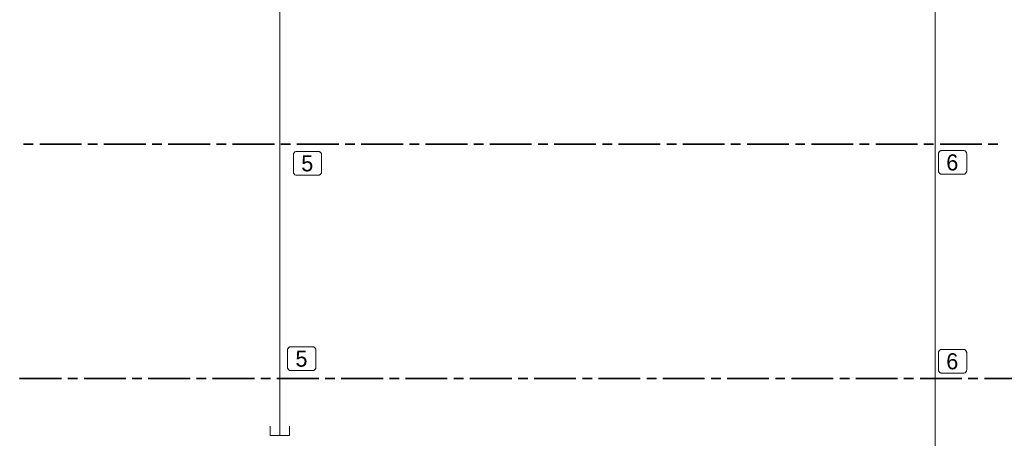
# Model space of a CAD drawing. Header units: millimetres. Extents: x 0 to 203, y 0 to 47.
# Tile 185 of 196: x 167.21 to 179.27, y 24.22 to 29.35. Entities that reach past the tile are written whole.
import ezdxf

# ---------------------------------------------------------------- set-up
doc = ezdxf.new("R2010")
doc.units = ezdxf.units.MM
doc.layers.add('PDF_Geomertry', color=7, linetype='Continuous')
doc.layers.add('PDF_Text', color=7, linetype='Continuous')
doc.styles.add('PDF Arial', font='txt')

msp = doc.modelspace()

# ---------------------------------------------------------------- linework, layer by layer
at = {"layer": 'PDF_Geomertry', "lineweight": 15}
for points in [[(179.109, 6.116), (179.109, 6.273), (179.109, 6.587), (178.893, 6.587), (178.421, 6.587), (178.421, 7.059), (178.421, 31.215), (178.461, 31.205), (178.382, 31.186), (178.461, 31.167), (178.382, 31.147), (178.461, 31.127), (178.382, 31.108), (178.421, 31.098)], [(170.398, 24.253), (170.398, 24.426), (170.398, 30.764), (170.437, 30.754), (170.359, 30.734), (170.437, 30.715), (170.359, 30.695), (170.437, 30.675), (170.359, 30.655), (170.398, 30.646)], [(170.28, 24.371), (170.28, 24.253), (170.516, 24.253), (170.516, 24.371)]]:
    msp.add_lwpolyline(points, dxfattribs=at)
at = {"layer": 'PDF_Geomertry', "lineweight": 35}
for points in [[(167.378, 27.825), (167.26, 27.825)], [(167.969, 27.825), (167.457, 27.825)], [(168.166, 27.825), (168.048, 27.825)], [(168.756, 27.825), (168.244, 27.825)], [(168.953, 27.825), (168.835, 27.825)], [(169.543, 27.825), (169.032, 27.825)], [(169.741, 27.825), (169.623, 27.825)], [(170.331, 27.825), (169.819, 27.825)], [(170.528, 27.825), (170.41, 27.825)], [(171.118, 27.825), (170.607, 27.825)], [(171.315, 27.825), (171.197, 27.825)], [(171.906, 27.825), (171.394, 27.825)], [(172.103, 27.825), (171.985, 27.825)], [(172.693, 27.825), (172.181, 27.825)], [(172.89, 27.825), (172.772, 27.825)], [(173.48, 27.825), (172.968, 27.825)], [(173.678, 27.825), (173.56, 27.825)], [(174.268, 27.825), (173.756, 27.825)], [(174.465, 27.825), (174.346, 27.825)], [(175.055, 27.825), (174.543, 27.825)], [(175.252, 27.825), (175.134, 27.825)], [(175.843, 27.825), (175.331, 27.825)], [(176.039, 27.825), (175.921, 27.825)], [(176.63, 27.825), (176.118, 27.825)], [(176.827, 27.825), (176.709, 27.825)], [(177.417, 27.825), (176.905, 27.825)], [(177.614, 27.825), (177.496, 27.825)], [(178.205, 27.825), (177.693, 27.825)], [(178.402, 27.825), (178.284, 27.825)], [(178.992, 27.825), (178.48, 27.825)], [(179.189, 27.825), (179.071, 27.825)], [(167.212, 24.953), (167.724, 24.953)], [(167.803, 24.953), (167.921, 24.953)], [(168, 24.953), (168.512, 24.953)], [(168.591, 24.953), (168.709, 24.953)], [(168.787, 24.953), (169.299, 24.953)], [(169.378, 24.953), (169.496, 24.953)], [(169.575, 24.953), (170.087, 24.953)], [(170.165, 24.953), (170.283, 24.953)], [(170.362, 24.953), (170.874, 24.953)], [(170.953, 24.953), (171.071, 24.953)], [(171.149, 24.953), (171.661, 24.953)], [(171.74, 24.953), (171.858, 24.953)], [(171.937, 24.953), (172.448, 24.953)], [(172.528, 24.953), (172.646, 24.953)], [(172.724, 24.953), (173.236, 24.953)], [(173.314, 24.953), (173.433, 24.953)], [(173.512, 24.953), (174.023, 24.953)], [(174.102, 24.953), (174.22, 24.953)], [(174.299, 24.953), (174.811, 24.953)], [(174.889, 24.953), (175.007, 24.953)], [(175.087, 24.953), (175.598, 24.953)], [(175.677, 24.953), (175.795, 24.953)], [(175.873, 24.953), (176.385, 24.953)], [(176.464, 24.953), (176.582, 24.953)], [(176.661, 24.953), (177.173, 24.953)], [(177.252, 24.953), (177.37, 24.953)], [(177.448, 24.953), (177.96, 24.953)], [(178.039, 24.953), (178.157, 24.953)], [(178.236, 24.953), (178.748, 24.953)], [(178.826, 24.953), (178.944, 24.953)], [(179.023, 24.953), (179.535, 24.953)]]:
    msp.add_lwpolyline(points, dxfattribs=at)
at = {"layer": 'PDF_Geomertry', "lineweight": 9}
for points in [[(170.869, 27.734), (170.875, 27.734), (170.88, 27.733), (170.885, 27.731), (170.889, 27.729), (170.893, 27.726), (170.897, 27.723), (170.9, 27.719), (170.903, 27.715), (170.906, 27.71), (170.907, 27.705), (170.909, 27.7), (170.909, 27.695), (170.909, 27.483), (170.909, 27.478), (170.907, 27.473), (170.906, 27.468), (170.903, 27.463), (170.9, 27.459), (170.897, 27.455), (170.893, 27.451), (170.889, 27.448), (170.885, 27.447), (170.88, 27.445), (170.875, 27.444), (170.869, 27.444), (170.603, 27.444), (170.597, 27.444), (170.592, 27.445), (170.587, 27.447), (170.582, 27.448), (170.578, 27.451), (170.575, 27.455), (170.571, 27.459), (170.568, 27.463), (170.566, 27.468), (170.564, 27.473), (170.564, 27.478), (170.563, 27.483), (170.563, 27.695), (170.564, 27.7), (170.564, 27.705), (170.566, 27.71), (170.568, 27.715), (170.571, 27.719), (170.575, 27.723), (170.578, 27.726), (170.582, 27.729), (170.587, 27.731), (170.592, 27.733), (170.597, 27.734), (170.603, 27.734), (170.869, 27.734)], [(178.767, 27.746), (178.772, 27.746), (178.778, 27.744), (178.782, 27.743), (178.787, 27.741), (178.791, 27.738), (178.795, 27.735), (178.798, 27.73), (178.801, 27.726), (178.803, 27.722), (178.805, 27.717), (178.806, 27.712), (178.807, 27.707), (178.807, 27.494), (178.806, 27.49), (178.805, 27.485), (178.803, 27.48), (178.801, 27.475), (178.798, 27.471), (178.795, 27.467), (178.791, 27.463), (178.787, 27.46), (178.782, 27.458), (178.778, 27.457), (178.772, 27.455), (178.767, 27.455), (178.5, 27.455), (178.495, 27.455), (178.49, 27.457), (178.485, 27.458), (178.48, 27.46), (178.476, 27.463), (178.472, 27.467), (178.468, 27.471), (178.466, 27.475), (178.464, 27.48), (178.462, 27.485), (178.461, 27.49), (178.461, 27.494), (178.461, 27.707), (178.461, 27.712), (178.462, 27.717), (178.464, 27.722), (178.466, 27.726), (178.468, 27.73), (178.472, 27.735), (178.476, 27.738), (178.48, 27.741), (178.485, 27.743), (178.49, 27.744), (178.495, 27.746), (178.5, 27.746), (178.767, 27.746)], [(170.799, 25.342), (170.804, 25.341), (170.809, 25.34), (170.814, 25.338), (170.818, 25.336), (170.823, 25.333), (170.827, 25.33), (170.83, 25.326), (170.833, 25.322), (170.835, 25.317), (170.837, 25.312), (170.838, 25.307), (170.838, 25.302), (170.838, 25.09), (170.838, 25.085), (170.837, 25.08), (170.835, 25.075), (170.833, 25.07), (170.83, 25.066), (170.827, 25.062), (170.823, 25.059), (170.818, 25.056), (170.814, 25.053), (170.809, 25.052), (170.804, 25.051), (170.799, 25.051), (170.532, 25.051), (170.526, 25.051), (170.521, 25.052), (170.517, 25.053), (170.512, 25.056), (170.507, 25.059), (170.504, 25.062), (170.5, 25.066), (170.498, 25.07), (170.496, 25.075), (170.493, 25.08), (170.493, 25.085), (170.492, 25.09), (170.492, 25.302), (170.493, 25.307), (170.493, 25.312), (170.496, 25.317), (170.498, 25.322), (170.5, 25.326), (170.504, 25.33), (170.507, 25.333), (170.512, 25.336), (170.517, 25.338), (170.521, 25.34), (170.526, 25.341), (170.532, 25.342), (170.799, 25.342)], [(178.767, 25.31), (178.772, 25.31), (178.778, 25.308), (178.782, 25.307), (178.787, 25.305), (178.791, 25.302), (178.795, 25.298), (178.798, 25.294), (178.801, 25.29), (178.803, 25.285), (178.805, 25.28), (178.806, 25.276), (178.807, 25.271), (178.807, 25.058), (178.806, 25.053), (178.805, 25.048), (178.803, 25.044), (178.801, 25.039), (178.798, 25.035), (178.795, 25.03), (178.791, 25.027), (178.787, 25.024), (178.782, 25.022), (178.778, 25.021), (178.772, 25.019), (178.767, 25.019), (178.5, 25.019), (178.495, 25.019), (178.49, 25.021), (178.485, 25.022), (178.48, 25.024), (178.476, 25.027), (178.472, 25.03), (178.468, 25.035), (178.466, 25.039), (178.464, 25.044), (178.462, 25.048), (178.461, 25.053), (178.461, 25.058), (178.461, 25.271), (178.461, 25.276), (178.462, 25.28), (178.464, 25.285), (178.466, 25.29), (178.468, 25.294), (178.472, 25.298), (178.476, 25.302), (178.48, 25.305), (178.485, 25.307), (178.49, 25.308), (178.495, 25.31), (178.5, 25.31), (178.767, 25.31)]]:
    msp.add_lwpolyline(points, close=True, dxfattribs=at)

# ---------------------------------------------------------------- texts
at = {"layer": 'PDF_Text', "char_height": 0.197, "attachment_point": 7, "style": 'PDF Arial'}
for s, insert in [('5', (170.66, 27.488)), ('6', (178.557, 27.499)), ('5', (170.589, 25.095)), ('6', (178.557, 25.063))]:
    msp.add_mtext(s, dxfattribs=dict(at, insert=insert))

doc.saveas('drawing.dxf')
